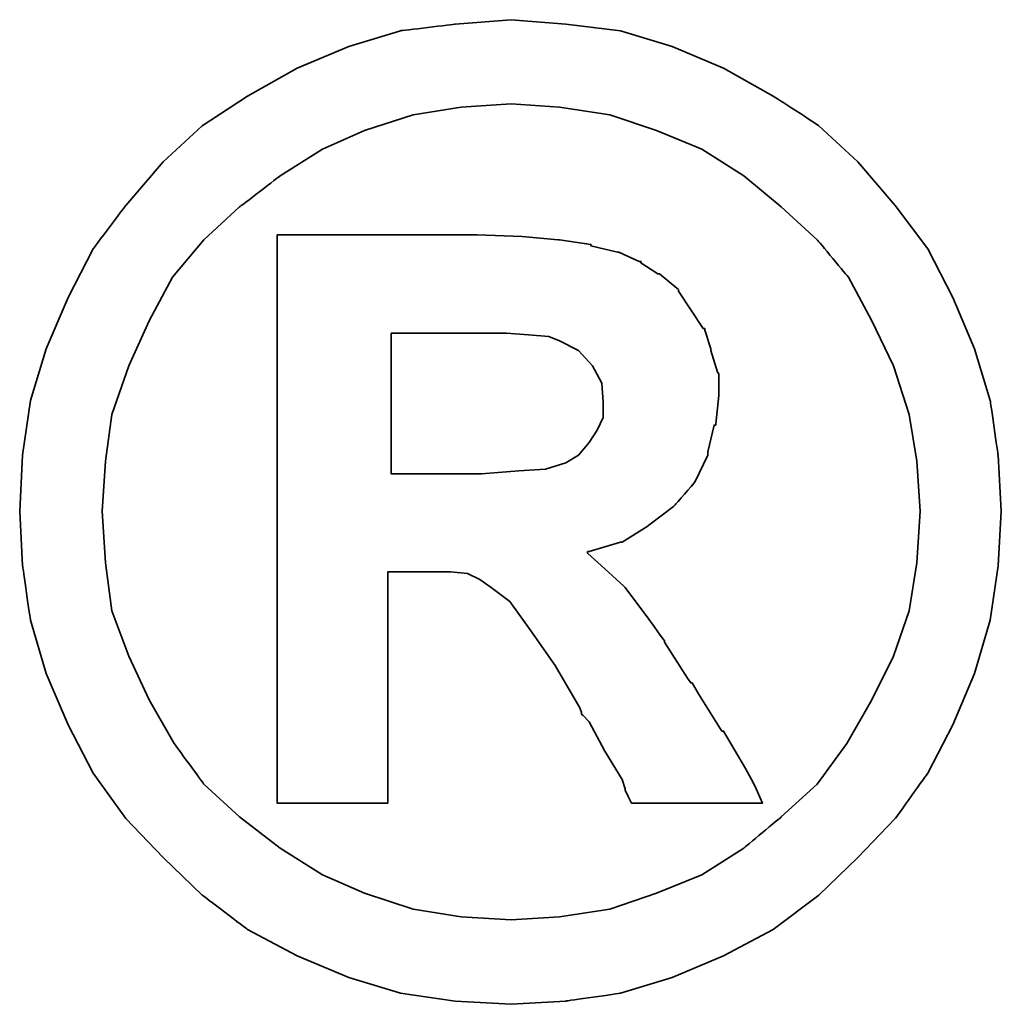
# Model space of a CAD drawing. Header units: millimetres. Extents: x 17 to 627, y 174 to 426.
# Tile 43 of 47: x 483.84 to 485.4, y 229.37 to 230.94. Entities that reach past the tile are written whole.
import ezdxf

# ---------------------------------------------------------------- set-up
doc = ezdxf.new("R2010")
doc.units = ezdxf.units.MM
doc.header["$LTSCALE"] = 10
doc.layers.add('DIM', color=4, linetype='Continuous')
doc.layers.add('layer 1', color=7, linetype='Continuous')

# ---------------------------------------------------------------- blocks, each defined once
blk = doc.blocks.new('TBI MOTION logo(完整正式版)')
at = {"layer": 'layer 1', "color": 22, "lineweight": 35}
for points, knots in [([(81.20634, 4.98624), (81.20634, 4.98624), (81.18649, 5.32862), (81.18649, 5.32862), (81.18649, 5.32862), (81.18649, 5.32862), (81.13886, 5.66206), (81.13886, 5.66206), (81.13886, 5.66206), (81.13886, 5.66206), (81.04359, 5.97764), (81.04359, 5.97764), (81.04359, 5.97764), (81.04359, 5.97764), (80.91061, 6.29124), (80.91061, 6.29124), (80.91061, 6.29124), (80.91061, 6.29124), (80.75778, 6.58697), (80.75778, 6.58697), (80.75778, 6.58697), (80.75778, 6.58697), (80.5593, 6.85294), (80.5593, 6.85294), (80.5593, 6.85294), (80.5593, 6.85294), (80.33105, 7.1189), (80.33105, 7.1189), (80.33105, 7.1189), (80.33105, 7.1189), (80.09287, 7.33921), (80.09287, 7.33921), (80.09287, 7.33921), (80.09287, 7.33921), (79.815, 7.51982), (79.815, 7.51982), (79.815, 7.51982), (79.815, 7.51982), (79.51133, 7.69051), (79.51133, 7.69051), (79.51133, 7.69051), (79.51133, 7.69051), (79.19773, 7.8235), (79.19773, 7.8235), (79.19773, 7.8235), (79.19773, 7.8235), (78.88215, 7.91877), (78.88215, 7.91877), (78.88215, 7.91877), (78.88215, 7.91877), (78.54871, 7.95846), (78.54871, 7.95846), (78.54871, 7.95846), (78.54871, 7.95846), (78.21526, 7.98625), (78.21526, 7.98625), (78.21526, 7.98625), (78.21526, 7.98625), (77.87388, 7.95846), (77.87388, 7.95846), (77.87388, 7.95846), (77.87388, 7.95846), (77.54044, 7.91877), (77.54044, 7.91877), (77.54044, 7.91877), (77.54044, 7.91877), (77.22485, 7.8235), (77.22485, 7.8235), (77.22485, 7.8235), (77.22485, 7.8235), (76.91027, 7.69051), (76.91027, 7.69051), (76.91027, 7.69051), (76.91027, 7.69051), (76.6056, 7.51982), (76.6056, 7.51982), (76.6056, 7.51982), (76.6056, 7.51982), (76.32972, 7.33921), (76.32972, 7.33921), (76.32972, 7.33921), (76.32972, 7.33921), (76.09154, 7.1189), (76.09154, 7.1189), (76.09154, 7.1189), (76.09154, 7.1189), (75.86329, 6.85294), (75.86329, 6.85294), (75.86329, 6.85294), (75.86329, 6.85294), (75.66382, 6.58697), (75.66382, 6.58697), (75.66382, 6.58697), (75.66382, 6.58697), (75.51099, 6.29124), (75.51099, 6.29124), (75.51099, 6.29124), (75.51099, 6.29124), (75.37702, 5.97764), (75.37702, 5.97764), (75.37702, 5.97764), (75.37702, 5.97764), (75.28175, 5.66206), (75.28175, 5.66206), (75.28175, 5.66206), (75.28175, 5.66206), (75.23411, 5.32862), (75.23411, 5.32862), (75.23411, 5.32862), (75.23411, 5.32862), (75.21625, 4.98624), (75.21625, 4.98624), (75.21625, 4.98624), (75.21625, 4.98624), (75.23411, 4.6528), (75.23411, 4.6528), (75.23411, 4.6528), (75.23411, 4.6528), (75.28175, 4.32035), (75.28175, 4.32035), (75.28175, 4.32035), (75.28175, 4.32035), (75.37702, 3.99583), (75.37702, 3.99583), (75.37702, 3.99583), (75.37702, 3.99583), (75.51099, 3.68224), (75.51099, 3.68224), (75.51099, 3.68224), (75.51099, 3.68224), (75.66382, 3.38749), (75.66382, 3.38749), (75.66382, 3.38749), (75.66382, 3.38749), (75.86329, 3.10963), (75.86329, 3.10963), (75.86329, 3.10963), (75.86329, 3.10963), (76.09154, 2.87145), (76.09154, 2.87145), (76.09154, 2.87145), (76.09154, 2.87145), (76.32972, 2.6432), (76.32972, 2.6432), (76.32972, 2.6432), (76.32972, 2.6432), (76.6056, 2.43381), (76.6056, 2.43381), (76.6056, 2.43381), (76.6056, 2.43381), (76.91027, 2.27205), (76.91027, 2.27205), (76.91027, 2.27205), (76.91027, 2.27205), (77.22485, 2.13906), (77.22485, 2.13906), (77.22485, 2.13906), (77.22485, 2.13906), (77.54044, 2.0438), (77.54044, 2.0438), (77.54044, 2.0438), (77.54044, 2.0438), (77.87388, 1.99616), (77.87388, 1.99616), (77.87388, 1.99616), (77.87388, 1.99616), (78.21526, 1.97631), (78.21526, 1.97631), (78.21526, 1.97631), (78.21526, 1.97631), (78.54871, 1.99616), (78.54871, 1.99616), (78.54871, 1.99616), (78.54871, 1.99616), (78.88215, 2.0438), (78.88215, 2.0438), (78.88215, 2.0438), (78.88215, 2.0438), (79.19773, 2.13906), (79.19773, 2.13906), (79.19773, 2.13906), (79.19773, 2.13906), (79.51133, 2.27205), (79.51133, 2.27205), (79.51133, 2.27205), (79.51133, 2.27205), (79.815, 2.43381), (79.815, 2.43381), (79.815, 2.43381), (79.815, 2.43381), (80.09287, 2.6432), (80.09287, 2.6432), (80.09287, 2.6432), (80.09287, 2.6432), (80.33105, 2.87145), (80.33105, 2.87145), (80.33105, 2.87145), (80.33105, 2.87145), (80.5593, 3.10963), (80.5593, 3.10963), (80.5593, 3.10963), (80.5593, 3.10963), (80.75778, 3.38749), (80.75778, 3.38749), (80.75778, 3.38749), (80.75778, 3.38749), (80.91061, 3.68224), (80.91061, 3.68224), (80.91061, 3.68224), (80.91061, 3.68224), (81.04359, 3.99583), (81.04359, 3.99583), (81.04359, 3.99583), (81.04359, 3.99583), (81.13886, 4.32035), (81.13886, 4.32035), (81.13886, 4.32035), (81.13886, 4.32035), (81.18649, 4.6528), (81.18649, 4.6528), (81.18649, 4.6528), (81.18649, 4.6528), (81.20634, 4.98624), (81.20634, 4.98624)], [0, 0, 0, 0, 0.0178571, 0.0178571, 0.0178571, 0.0178572, 0.0357143, 0.0357143, 0.0357143, 0.0357143, 0.0535714, 0.0535714, 0.0535714, 0.0535714, 0.0714286, 0.0714286, 0.0714286, 0.0714286, 0.0892857, 0.0892857, 0.0892857, 0.0892857, 0.1071429, 0.1071429, 0.1071429, 0.1071429, 0.125, 0.125, 0.125, 0.125, 0.1428571, 0.1428571, 0.1428571, 0.1428572, 0.1607143, 0.1607143, 0.1607143, 0.1607143, 0.1785714, 0.1785714, 0.1785714, 0.1785714, 0.1964286, 0.1964286, 0.1964286, 0.1964286, 0.2142857, 0.2142857, 0.2142857, 0.2142857, 0.2321429, 0.2321429, 0.2321429, 0.2321429, 0.25, 0.25, 0.25, 0.25, 0.2678571, 0.2678571, 0.2678571, 0.2678572, 0.2857143, 0.2857143, 0.2857143, 0.2857143, 0.3035714, 0.3035714, 0.3035714, 0.3035714, 0.3214286, 0.3214286, 0.3214286, 0.3214286, 0.3392857, 0.3392857, 0.3392857, 0.3392857, 0.3571429, 0.3571429, 0.3571429, 0.3571429, 0.375, 0.375, 0.375, 0.375, 0.3928571, 0.3928571, 0.3928571, 0.3928572, 0.4107143, 0.4107143, 0.4107143, 0.4107143, 0.4285714, 0.4285714, 0.4285714, 0.4285714, 0.4464286, 0.4464286, 0.4464286, 0.4464286, 0.4642857, 0.4642857, 0.4642857, 0.4642857, 0.4821429, 0.4821429, 0.4821429, 0.4821429, 0.5, 0.5, 0.5, 0.5, 0.5178571, 0.5178571, 0.5178571, 0.5178572, 0.5357143, 0.5357143, 0.5357143, 0.5357143, 0.5535714, 0.5535714, 0.5535714, 0.5535714, 0.5714286, 0.5714286, 0.5714286, 0.5714286, 0.5892857, 0.5892857, 0.5892857, 0.5892857, 0.6071429, 0.6071429, 0.6071429, 0.6071429, 0.625, 0.625, 0.625, 0.625, 0.6428571, 0.6428571, 0.6428571, 0.6428572, 0.6607143, 0.6607143, 0.6607143, 0.6607143, 0.6785714, 0.6785714, 0.6785714, 0.6785714, 0.6964286, 0.6964286, 0.6964286, 0.6964286, 0.7142857, 0.7142857, 0.7142857, 0.7142857, 0.7321429, 0.7321429, 0.7321429, 0.7321429, 0.75, 0.75, 0.75, 0.75, 0.7678571, 0.7678571, 0.7678571, 0.7678572, 0.7857143, 0.7857143, 0.7857143, 0.7857143, 0.8035714, 0.8035714, 0.8035714, 0.8035714, 0.8214286, 0.8214286, 0.8214286, 0.8214286, 0.8392857, 0.8392857, 0.8392857, 0.8392857, 0.8571429, 0.8571429, 0.8571429, 0.8571429, 0.875, 0.875, 0.875, 0.875, 0.8928571, 0.8928571, 0.8928571, 0.8928572, 0.9107143, 0.9107143, 0.9107143, 0.9107143, 0.9285714, 0.9285714, 0.9285714, 0.9285714, 0.9464286, 0.9464286, 0.9464286, 0.9464286, 0.9642857, 0.9642857, 0.9642857, 0.9642857, 0.9821429, 0.9821429, 0.9821429, 0.9821429, 1, 1, 1, 1]), ([(80.71014, 4.98624), (80.71014, 4.98624), (80.69129, 5.29091), (80.69129, 5.29091), (80.69129, 5.29091), (80.69129, 5.29091), (80.64464, 5.57672), (80.64464, 5.57672), (80.64464, 5.57672), (80.64464, 5.57672), (80.54937, 5.87245), (80.54937, 5.87245), (80.54937, 5.87245), (80.54937, 5.87245), (80.41639, 6.14833), (80.41639, 6.14833), (80.41639, 6.14833), (80.41639, 6.14833), (80.27349, 6.41429), (80.27349, 6.41429), (80.27349, 6.41429), (80.27349, 6.41429), (80.08295, 6.64255), (80.08295, 6.64255), (80.08295, 6.64255), (80.08295, 6.64255), (79.86264, 6.84301), (79.86264, 6.84301), (79.86264, 6.84301), (79.86264, 6.84301), (79.63439, 7.03355), (79.63439, 7.03355), (79.63439, 7.03355), (79.63439, 7.03355), (79.37835, 7.1963), (79.37835, 7.1963), (79.37835, 7.1963), (79.37835, 7.1963), (79.10246, 7.30944), (79.10246, 7.30944), (79.10246, 7.30944), (79.10246, 7.30944), (78.81665, 7.40471), (78.81665, 7.40471), (78.81665, 7.40471), (78.81665, 7.40471), (78.511, 7.45234), (78.511, 7.45234), (78.511, 7.45234), (78.511, 7.45234), (78.21526, 7.47219), (78.21526, 7.47219), (78.21526, 7.47219), (78.21526, 7.47219), (77.9106, 7.45234), (77.9106, 7.45234), (77.9106, 7.45234), (77.9106, 7.45234), (77.61685, 7.40471), (77.61685, 7.40471), (77.61685, 7.40471), (77.61685, 7.40471), (77.32012, 7.30944), (77.32012, 7.30944), (77.32012, 7.30944), (77.32012, 7.30944), (77.06309, 7.1963), (77.06309, 7.1963), (77.06309, 7.1963), (77.06309, 7.1963), (76.80606, 7.03355), (76.80606, 7.03355), (76.80606, 7.03355), (76.80606, 7.03355), (76.55797, 6.84301), (76.55797, 6.84301), (76.55797, 6.84301), (76.55797, 6.84301), (76.34063, 6.64255), (76.34063, 6.64255), (76.34063, 6.64255), (76.34063, 6.64255), (76.1491, 6.41429), (76.1491, 6.41429), (76.1491, 6.41429), (76.1491, 6.41429), (76.0062, 6.14833), (76.0062, 6.14833), (76.0062, 6.14833), (76.0062, 6.14833), (75.88314, 5.87245), (75.88314, 5.87245), (75.88314, 5.87245), (75.88314, 5.87245), (75.77794, 5.57672), (75.77794, 5.57672), (75.77794, 5.57672), (75.77794, 5.57672), (75.73924, 5.29091), (75.73924, 5.29091), (75.73924, 5.29091), (75.73924, 5.29091), (75.72039, 4.98624), (75.72039, 4.98624), (75.72039, 4.98624), (75.72039, 4.98624), (75.73924, 4.67165), (75.73924, 4.67165), (75.73924, 4.67165), (75.73924, 4.67165), (75.77794, 4.37791), (75.77794, 4.37791), (75.77794, 4.37791), (75.77794, 4.37791), (75.88314, 4.10102), (75.88314, 4.10102), (75.88314, 4.10102), (75.88314, 4.10102), (76.0062, 3.83407), (76.0062, 3.83407), (76.0062, 3.83407), (76.0062, 3.83407), (76.15902, 3.56811), (76.15902, 3.56811), (76.15902, 3.56811), (76.15902, 3.56811), (76.34063, 3.32001), (76.34063, 3.32001), (76.34063, 3.32001), (76.34063, 3.32001), (76.55797, 3.11955), (76.55797, 3.11955), (76.55797, 3.11955), (76.55797, 3.11955), (76.80606, 2.92901), (76.80606, 2.92901), (76.80606, 2.92901), (76.80606, 2.92901), (77.06309, 2.76725), (77.06309, 2.76725), (77.06309, 2.76725), (77.06309, 2.76725), (77.32012, 2.65412), (77.32012, 2.65412), (77.32012, 2.65412), (77.32012, 2.65412), (77.61685, 2.55786), (77.61685, 2.55786), (77.61685, 2.55786), (77.61685, 2.55786), (77.9106, 2.51022), (77.9106, 2.51022), (77.9106, 2.51022), (77.9106, 2.51022), (78.21526, 2.49137), (78.21526, 2.49137), (78.21526, 2.49137), (78.21526, 2.49137), (78.511, 2.51022), (78.511, 2.51022), (78.511, 2.51022), (78.511, 2.51022), (78.81665, 2.55786), (78.81665, 2.55786), (78.81665, 2.55786), (78.81665, 2.55786), (79.10246, 2.65412), (79.10246, 2.65412), (79.10246, 2.65412), (79.10246, 2.65412), (79.37835, 2.76725), (79.37835, 2.76725), (79.37835, 2.76725), (79.37835, 2.76725), (79.63439, 2.92901), (79.63439, 2.92901), (79.63439, 2.92901), (79.63439, 2.92901), (79.86264, 3.11955), (79.86264, 3.11955), (79.86264, 3.11955), (79.86264, 3.11955), (80.08295, 3.32001), (80.08295, 3.32001), (80.08295, 3.32001), (80.08295, 3.32001), (80.26356, 3.56811), (80.26356, 3.56811), (80.26356, 3.56811), (80.26356, 3.56811), (80.41639, 3.83407), (80.41639, 3.83407), (80.41639, 3.83407), (80.41639, 3.83407), (80.54937, 4.10102), (80.54937, 4.10102), (80.54937, 4.10102), (80.54937, 4.10102), (80.64464, 4.37791), (80.64464, 4.37791), (80.64464, 4.37791), (80.64464, 4.37791), (80.69129, 4.67165), (80.69129, 4.67165), (80.69129, 4.67165), (80.69129, 4.67165), (80.71014, 4.98624), (80.71014, 4.98624)], [0, 0, 0, 0, 0.0192308, 0.0192308, 0.0192308, 0.0192308, 0.0384615, 0.0384615, 0.0384615, 0.0384615, 0.0576923, 0.0576923, 0.0576923, 0.0576923, 0.0769231, 0.0769231, 0.0769231, 0.0769231, 0.0961538, 0.0961538, 0.0961538, 0.0961539, 0.1153846, 0.1153846, 0.1153846, 0.1153846, 0.1346154, 0.1346154, 0.1346154, 0.1346154, 0.1538462, 0.1538462, 0.1538462, 0.1538462, 0.1730769, 0.1730769, 0.1730769, 0.1730769, 0.1923077, 0.1923077, 0.1923077, 0.1923077, 0.2115385, 0.2115385, 0.2115385, 0.2115385, 0.2307692, 0.2307692, 0.2307692, 0.2307692, 0.25, 0.25, 0.25, 0.25, 0.2692308, 0.2692308, 0.2692308, 0.2692308, 0.2884615, 0.2884615, 0.2884615, 0.2884615, 0.3076923, 0.3076923, 0.3076923, 0.3076923, 0.3269231, 0.3269231, 0.3269231, 0.3269231, 0.3461538, 0.3461538, 0.3461538, 0.3461539, 0.3653846, 0.3653846, 0.3653846, 0.3653846, 0.3846154, 0.3846154, 0.3846154, 0.3846154, 0.4038462, 0.4038462, 0.4038462, 0.4038462, 0.4230769, 0.4230769, 0.4230769, 0.4230769, 0.4423077, 0.4423077, 0.4423077, 0.4423077, 0.4615385, 0.4615385, 0.4615385, 0.4615385, 0.4807692, 0.4807692, 0.4807692, 0.4807692, 0.5, 0.5, 0.5, 0.5, 0.5192308, 0.5192308, 0.5192308, 0.5192308, 0.5384615, 0.5384615, 0.5384615, 0.5384615, 0.5576923, 0.5576923, 0.5576923, 0.5576923, 0.5769231, 0.5769231, 0.5769231, 0.5769231, 0.5961538, 0.5961538, 0.5961538, 0.5961539, 0.6153846, 0.6153846, 0.6153846, 0.6153846, 0.6346154, 0.6346154, 0.6346154, 0.6346154, 0.6538462, 0.6538462, 0.6538462, 0.6538462, 0.6730769, 0.6730769, 0.6730769, 0.6730769, 0.6923077, 0.6923077, 0.6923077, 0.6923077, 0.7115385, 0.7115385, 0.7115385, 0.7115385, 0.7307692, 0.7307692, 0.7307692, 0.7307692, 0.75, 0.75, 0.75, 0.75, 0.7692308, 0.7692308, 0.7692308, 0.7692308, 0.7884615, 0.7884615, 0.7884615, 0.7884615, 0.8076923, 0.8076923, 0.8076923, 0.8076923, 0.8269231, 0.8269231, 0.8269231, 0.8269231, 0.8461538, 0.8461538, 0.8461538, 0.8461539, 0.8653846, 0.8653846, 0.8653846, 0.8653846, 0.8846154, 0.8846154, 0.8846154, 0.8846154, 0.9038462, 0.9038462, 0.9038462, 0.9038462, 0.9230769, 0.9230769, 0.9230769, 0.9230769, 0.9423077, 0.9423077, 0.9423077, 0.9423077, 0.9615385, 0.9615385, 0.9615385, 0.9615385, 0.9807692, 0.9807692, 0.9807692, 0.9807692, 1, 1, 1, 1]), ([(76.78721, 3.2823), (76.78721, 3.2823), (76.78721, 3.32001), (76.78721, 3.32001), (76.78721, 3.32001), (76.78721, 3.32001), (76.78721, 3.42422), (76.78721, 3.42422), (76.78721, 3.42422), (76.78721, 3.42422), (76.78721, 3.59689), (76.78721, 3.59689), (76.78721, 3.59689), (76.78721, 3.59689), (76.78721, 3.80529), (76.78721, 3.80529), (76.78721, 3.80529), (76.78721, 3.80529), (76.78721, 4.0524), (76.78721, 4.0524), (76.78721, 4.0524), (76.78721, 4.0524), (76.78721, 4.32035), (76.78721, 4.32035), (76.78721, 4.32035), (76.78721, 4.32035), (76.78721, 4.92868), (76.78721, 4.92868), (76.78721, 4.92868), (76.78721, 4.92868), (76.78721, 5.53801), (76.78721, 5.53801), (76.78721, 5.53801), (76.78721, 5.53801), (76.78721, 5.82482), (76.78721, 5.82482), (76.78721, 5.82482), (76.78721, 5.82482), (76.78721, 6.07291), (76.78721, 6.07291), (76.78721, 6.07291), (76.78721, 6.07291), (76.78721, 6.30017), (76.78721, 6.30017), (76.78721, 6.30017), (76.78721, 6.30017), (76.78721, 6.45399), (76.78721, 6.45399), (76.78721, 6.45399), (76.78721, 6.45399), (76.78721, 6.5572), (76.78721, 6.5572), (76.78721, 6.5572), (76.78721, 6.5572), (76.78721, 6.59689), (76.78721, 6.59689), (76.78721, 6.59689), (76.78721, 6.59689), (76.78721, 6.67232), (76.78721, 6.67232), (76.78721, 6.67232), (76.78721, 6.67232), (76.8537, 6.67232), (76.8537, 6.67232), (76.8537, 6.67232), (76.8537, 6.67232), (76.87355, 6.67232), (76.87355, 6.67232), (76.87355, 6.67232), (76.87355, 6.67232), (76.91027, 6.67232), (76.91027, 6.67232), (76.91027, 6.67232), (76.91027, 6.67232), (77.04424, 6.67232), (77.04424, 6.67232), (77.04424, 6.67232), (77.04424, 6.67232), (77.22485, 6.67232), (77.22485, 6.67232), (77.22485, 6.67232), (77.22485, 6.67232), (77.43524, 6.67232), (77.43524, 6.67232), (77.43524, 6.67232), (77.43524, 6.67232), (77.65357, 6.67232), (77.65357, 6.67232), (77.65357, 6.67232), (77.65357, 6.67232), (77.82625, 6.67232), (77.82625, 6.67232), (77.82625, 6.67232), (77.82625, 6.67232), (77.94037, 6.67232), (77.94037, 6.67232), (77.94037, 6.67232), (77.94037, 6.67232), (77.97709, 6.67232), (77.97709, 6.67232), (77.97709, 6.67232), (77.97709, 6.67232), (77.99694, 6.67232), (77.99694, 6.67232), (77.99694, 6.67232), (77.99694, 6.67232), (78.00686, 6.67232), (78.00686, 6.67232), (78.00686, 6.67232), (78.00686, 6.67232), (78.28275, 6.6624), (78.28275, 6.6624), (78.28275, 6.6624), (78.28275, 6.6624), (78.50107, 6.64255), (78.50107, 6.64255), (78.50107, 6.64255), (78.50107, 6.64255), (78.511, 6.64255), (78.511, 6.64255), (78.511, 6.64255), (78.511, 6.64255), (78.70154, 6.61476), (78.70154, 6.61476), (78.70154, 6.61476), (78.70154, 6.61476), (78.70154, 6.60483), (78.70154, 6.60483), (78.70154, 6.60483), (78.70154, 6.60483), (78.86429, 6.56713), (78.86429, 6.56713), (78.86429, 6.56713), (78.86429, 6.56713), (78.87223, 6.56713), (78.87223, 6.56713), (78.87223, 6.56713), (78.87223, 6.56713), (78.99727, 6.51056), (78.99727, 6.51056), (78.99727, 6.51056), (78.99727, 6.51056), (79.00719, 6.51056), (79.00719, 6.51056), (79.00719, 6.51056), (79.00719, 6.51056), (79.00719, 6.50162), (79.00719, 6.50162), (79.00719, 6.50162), (79.00719, 6.50162), (79.1104, 6.43415), (79.1104, 6.43415), (79.1104, 6.43415), (79.1104, 6.43415), (79.12132, 6.43415), (79.12132, 6.43415), (79.12132, 6.43415), (79.12132, 6.43415), (79.22552, 6.34781), (79.22552, 6.34781), (79.22552, 6.34781), (79.22552, 6.34781), (79.23544, 6.33888), (79.23544, 6.33888), (79.23544, 6.33888), (79.23544, 6.33888), (79.23544, 6.32895), (79.23544, 6.32895), (79.23544, 6.32895), (79.23544, 6.32895), (79.31087, 6.21483), (79.31087, 6.21483), (79.31087, 6.21483), (79.31087, 6.21483), (79.38629, 6.1007), (79.38629, 6.1007), (79.38629, 6.1007), (79.38629, 6.1007), (79.3972, 6.1007), (79.3972, 6.1007), (79.3972, 6.1007), (79.3972, 6.1007), (79.3972, 6.09078), (79.3972, 6.09078), (79.3972, 6.09078), (79.3972, 6.09078), (79.43392, 5.97764), (79.43392, 5.97764), (79.43392, 5.97764), (79.43392, 5.97764), (79.43392, 5.96772), (79.43392, 5.96772), (79.43392, 5.96772), (79.43392, 5.96772), (79.47362, 5.83474), (79.47362, 5.83474), (79.47362, 5.83474), (79.47362, 5.83474), (79.48156, 5.82482), (79.48156, 5.82482), (79.48156, 5.82482), (79.48156, 5.82482), (79.48156, 5.69977), (79.48156, 5.69977), (79.48156, 5.69977), (79.48156, 5.69977), (79.48156, 5.69183), (79.48156, 5.69183), (79.48156, 5.69183), (79.48156, 5.69183), (79.4637, 5.51915), (79.4637, 5.51915), (79.4637, 5.51915), (79.4637, 5.51915), (79.4637, 5.51122), (79.4637, 5.51122), (79.4637, 5.51122), (79.4637, 5.51122), (79.45377, 5.51122), (79.45377, 5.51122), (79.45377, 5.51122), (79.45377, 5.51122), (79.41507, 5.34847), (79.41507, 5.34847), (79.41507, 5.34847), (79.41507, 5.34847), (79.41507, 5.33854), (79.41507, 5.33854), (79.41507, 5.33854), (79.41507, 5.33854), (79.41507, 5.32862), (79.41507, 5.32862), (79.41507, 5.32862), (79.41507, 5.32862), (79.33865, 5.16785), (79.33865, 5.16785), (79.33865, 5.16785), (79.33865, 5.16785), (79.33071, 5.15693), (79.33071, 5.15693), (79.33071, 5.15693), (79.33071, 5.15693), (79.2156, 5.02495), (79.2156, 5.02495), (79.2156, 5.02495), (79.2156, 5.02495), (79.20567, 5.01502), (79.20567, 5.01502), (79.20567, 5.01502), (79.20567, 5.01502), (79.05483, 4.89991), (79.05483, 4.89991), (79.05483, 4.89991), (79.05483, 4.89991), (79.04491, 4.89197), (79.04491, 4.89197), (79.04491, 4.89197), (79.04491, 4.89197), (78.89208, 4.7967), (78.89208, 4.7967), (78.89208, 4.7967), (78.89208, 4.7967), (78.88215, 4.7967), (78.88215, 4.7967), (78.88215, 4.7967), (78.88215, 4.7967), (78.69161, 4.73913), (78.69161, 4.73913), (78.69161, 4.73913), (78.69161, 4.73913), (78.68169, 4.73913), (78.68169, 4.73913), (78.68169, 4.73913), (78.68169, 4.73913), (78.68169, 4.72921), (78.68169, 4.72921), (78.68169, 4.72921), (78.68169, 4.72921), (78.78688, 4.63394), (78.78688, 4.63394), (78.78688, 4.63394), (78.78688, 4.63394), (78.902, 4.52875), (78.902, 4.52875), (78.902, 4.52875), (78.902, 4.52875), (78.91093, 4.52081), (78.91093, 4.52081), (78.91093, 4.52081), (78.91093, 4.52081), (79.02506, 4.36798), (79.02506, 4.36798), (79.02506, 4.36798), (79.02506, 4.36798), (79.1501, 4.1953), (79.1501, 4.1953), (79.1501, 4.1953), (79.1501, 4.1953), (79.1501, 4.18736), (79.1501, 4.18736), (79.1501, 4.18736), (79.1501, 4.18736), (79.29201, 3.96705), (79.29201, 3.96705), (79.29201, 3.96705), (79.29201, 3.96705), (79.31087, 3.93828), (79.31087, 3.93828), (79.31087, 3.93828), (79.31087, 3.93828), (79.32079, 3.93828), (79.32079, 3.93828), (79.32079, 3.93828), (79.32079, 3.93828), (79.3585, 3.87178), (79.3585, 3.87178), (79.3585, 3.87178), (79.3585, 3.87178), (79.50141, 3.64353), (79.50141, 3.64353), (79.50141, 3.64353), (79.50141, 3.64353), (79.51133, 3.64353), (79.51133, 3.64353), (79.51133, 3.64353), (79.51133, 3.64353), (79.64431, 3.41528), (79.64431, 3.41528), (79.64431, 3.41528), (79.64431, 3.41528), (79.68202, 3.3478), (79.68202, 3.3478), (79.68202, 3.3478), (79.68202, 3.3478), (79.70187, 3.31009), (79.70187, 3.31009), (79.70187, 3.31009), (79.70187, 3.31009), (79.7495, 3.2049), (79.7495, 3.2049), (79.7495, 3.2049), (79.7495, 3.2049), (79.64431, 3.2049), (79.64431, 3.2049), (79.64431, 3.2049), (79.64431, 3.2049), (79.62546, 3.2049), (79.62546, 3.2049), (79.62546, 3.2049), (79.62546, 3.2049), (79.53912, 3.2049), (79.53912, 3.2049), (79.53912, 3.2049), (79.53912, 3.2049), (79.31087, 3.2049), (79.31087, 3.2049), (79.31087, 3.2049), (79.31087, 3.2049), (79.08262, 3.2049), (79.08262, 3.2049), (79.08262, 3.2049), (79.08262, 3.2049), (79.00719, 3.2049), (79.00719, 3.2049), (79.00719, 3.2049), (79.00719, 3.2049), (78.98735, 3.2049), (78.98735, 3.2049), (78.98735, 3.2049), (78.98735, 3.2049), (78.94964, 3.2049), (78.94964, 3.2049), (78.94964, 3.2049), (78.94964, 3.2049), (78.92979, 3.24459), (78.92979, 3.24459), (78.92979, 3.24459), (78.92979, 3.24459), (78.91093, 3.2823), (78.91093, 3.2823), (78.91093, 3.2823), (78.91093, 3.2823), (78.91093, 3.29223), (78.91093, 3.29223), (78.91093, 3.29223), (78.91093, 3.29223), (78.89208, 3.3478), (78.89208, 3.3478), (78.89208, 3.3478), (78.89208, 3.3478), (78.78688, 3.52048), (78.78688, 3.52048), (78.78688, 3.52048), (78.78688, 3.52048), (78.69161, 3.7001), (78.69161, 3.7001), (78.69161, 3.7001), (78.69161, 3.7001), (78.6539, 3.7388), (78.6539, 3.7388), (78.6539, 3.7388), (78.6539, 3.7388), (78.64398, 3.74873), (78.64398, 3.74873), (78.64398, 3.74873), (78.64398, 3.74873), (78.64398, 3.75766), (78.64398, 3.75766), (78.64398, 3.75766), (78.64398, 3.75766), (78.63405, 3.78644), (78.63405, 3.78644), (78.63405, 3.78644), (78.63405, 3.78644), (78.48321, 4.04347), (78.48321, 4.04347), (78.48321, 4.04347), (78.48321, 4.04347), (78.33038, 4.2618), (78.33038, 4.2618), (78.33038, 4.2618), (78.33038, 4.2618), (78.20732, 4.43447), (78.20732, 4.43447), (78.20732, 4.43447), (78.20732, 4.43447), (78.09221, 4.52081), (78.09221, 4.52081), (78.09221, 4.52081), (78.09221, 4.52081), (78.02472, 4.56845), (78.02472, 4.56845), (78.02472, 4.56845), (78.02472, 4.56845), (77.9493, 4.60616), (77.9493, 4.60616), (77.9493, 4.60616), (77.9493, 4.60616), (77.8451, 4.61608), (77.8451, 4.61608), (77.8451, 4.61608), (77.8451, 4.61608), (77.71113, 4.61608), (77.71113, 4.61608), (77.71113, 4.61608), (77.71113, 4.61608), (77.69128, 4.61608), (77.69128, 4.61608), (77.69128, 4.61608), (77.69128, 4.61608), (77.67342, 4.61608), (77.67342, 4.61608), (77.67342, 4.61608), (77.67342, 4.61608), (77.5583, 4.61608), (77.5583, 4.61608), (77.5583, 4.61608), (77.5583, 4.61608), (77.46303, 4.61608), (77.46303, 4.61608), (77.46303, 4.61608), (77.46303, 4.61608), (77.46303, 4.54761), (77.46303, 4.54761), (77.46303, 4.54761), (77.46303, 4.54761), (77.46303, 4.47318), (77.46303, 4.47318), (77.46303, 4.47318), (77.46303, 4.47318), (77.46303, 4.24294), (77.46303, 4.24294), (77.46303, 4.24294), (77.46303, 4.24294), (77.46303, 3.99583), (77.46303, 3.99583), (77.46303, 3.99583), (77.46303, 3.99583), (77.46303, 3.72888), (77.46303, 3.72888), (77.46303, 3.72888), (77.46303, 3.72888), (77.46303, 3.51055), (77.46303, 3.51055), (77.46303, 3.51055), (77.46303, 3.51055), (77.46303, 3.42422), (77.46303, 3.42422), (77.46303, 3.42422), (77.46303, 3.42422), (77.46303, 3.35773), (77.46303, 3.35773), (77.46303, 3.35773), (77.46303, 3.35773), (77.46303, 3.30017), (77.46303, 3.30017), (77.46303, 3.30017), (77.46303, 3.30017), (77.46303, 3.2823), (77.46303, 3.2823), (77.46303, 3.2823), (77.46303, 3.2823), (77.46303, 3.2049), (77.46303, 3.2049), (77.46303, 3.2049), (77.46303, 3.2049), (77.39753, 3.2049), (77.39753, 3.2049), (77.39753, 3.2049), (77.39753, 3.2049), (77.37768, 3.2049), (77.37768, 3.2049), (77.37768, 3.2049), (77.37768, 3.2049), (77.32012, 3.2049), (77.32012, 3.2049), (77.32012, 3.2049), (77.32012, 3.2049), (77.12165, 3.2049), (77.12165, 3.2049), (77.12165, 3.2049), (77.12165, 3.2049), (76.94897, 3.2049), (76.94897, 3.2049), (76.94897, 3.2049), (76.94897, 3.2049), (76.8924, 3.2049), (76.8924, 3.2049), (76.8924, 3.2049), (76.8924, 3.2049), (76.8537, 3.2049), (76.8537, 3.2049), (76.8537, 3.2049), (76.8537, 3.2049), (76.78721, 3.2049), (76.78721, 3.2049), (76.78721, 3.2049), (76.78721, 3.2049), (76.78721, 3.2823), (76.78721, 3.2823)], [0, 0, 0, 0, 0.0074074, 0.0074074, 0.0074074, 0.0074074, 0.0148148, 0.0148148, 0.0148148, 0.0148148, 0.0222222, 0.0222222, 0.0222222, 0.0222222, 0.0296296, 0.0296296, 0.0296296, 0.0296296, 0.037037, 0.037037, 0.037037, 0.037037, 0.0444444, 0.0444444, 0.0444444, 0.0444445, 0.0518519, 0.0518519, 0.0518519, 0.0518519, 0.0592593, 0.0592593, 0.0592593, 0.0592593, 0.0666667, 0.0666667, 0.0666667, 0.0666667, 0.0740741, 0.0740741, 0.0740741, 0.0740741, 0.0814815, 0.0814815, 0.0814815, 0.0814815, 0.0888889, 0.0888889, 0.0888889, 0.0888889, 0.0962963, 0.0962963, 0.0962963, 0.0962963, 0.1037037, 0.1037037, 0.1037037, 0.1037037, 0.1111111, 0.1111111, 0.1111111, 0.1111111, 0.1185185, 0.1185185, 0.1185185, 0.1185185, 0.1259259, 0.1259259, 0.1259259, 0.1259259, 0.1333333, 0.1333333, 0.1333333, 0.1333333, 0.1407407, 0.1407407, 0.1407407, 0.1407408, 0.1481481, 0.1481481, 0.1481481, 0.1481482, 0.1555556, 0.1555556, 0.1555556, 0.1555556, 0.162963, 0.162963, 0.162963, 0.162963, 0.1703704, 0.1703704, 0.1703704, 0.1703704, 0.1777778, 0.1777778, 0.1777778, 0.1777778, 0.1851852, 0.1851852, 0.1851852, 0.1851852, 0.1925926, 0.1925926, 0.1925926, 0.1925926, 0.2, 0.2, 0.2, 0.2, 0.2074074, 0.2074074, 0.2074074, 0.2074074, 0.2148148, 0.2148148, 0.2148148, 0.2148148, 0.2222222, 0.2222222, 0.2222222, 0.2222222, 0.2296296, 0.2296296, 0.2296296, 0.2296296, 0.237037, 0.237037, 0.237037, 0.237037, 0.2444444, 0.2444444, 0.2444444, 0.2444445, 0.2518519, 0.2518519, 0.2518519, 0.2518519, 0.2592593, 0.2592593, 0.2592593, 0.2592593, 0.2666667, 0.2666667, 0.2666667, 0.2666667, 0.2740741, 0.2740741, 0.2740741, 0.2740741, 0.2814815, 0.2814815, 0.2814815, 0.2814815, 0.2888889, 0.2888889, 0.2888889, 0.2888889, 0.2962963, 0.2962963, 0.2962963, 0.2962963, 0.3037037, 0.3037037, 0.3037037, 0.3037037, 0.3111111, 0.3111111, 0.3111111, 0.3111111, 0.3185185, 0.3185185, 0.3185185, 0.3185185, 0.3259259, 0.3259259, 0.3259259, 0.3259259, 0.3333333, 0.3333333, 0.3333333, 0.3333333, 0.3407407, 0.3407407, 0.3407407, 0.3407408, 0.3481481, 0.3481481, 0.3481481, 0.3481482, 0.3555556, 0.3555556, 0.3555556, 0.3555556, 0.362963, 0.362963, 0.362963, 0.362963, 0.3703704, 0.3703704, 0.3703704, 0.3703704, 0.3777778, 0.3777778, 0.3777778, 0.3777778, 0.3851852, 0.3851852, 0.3851852, 0.3851852, 0.3925926, 0.3925926, 0.3925926, 0.3925926, 0.4, 0.4, 0.4, 0.4, 0.4074074, 0.4074074, 0.4074074, 0.4074074, 0.4148148, 0.4148148, 0.4148148, 0.4148148, 0.4222222, 0.4222222, 0.4222222, 0.4222222, 0.4296296, 0.4296296, 0.4296296, 0.4296296, 0.437037, 0.437037, 0.437037, 0.437037, 0.4444444, 0.4444444, 0.4444444, 0.4444445, 0.4518519, 0.4518519, 0.4518519, 0.4518519, 0.4592593, 0.4592593, 0.4592593, 0.4592593, 0.4666667, 0.4666667, 0.4666667, 0.4666667, 0.4740741, 0.4740741, 0.4740741, 0.4740741, 0.4814815, 0.4814815, 0.4814815, 0.4814815, 0.4888889, 0.4888889, 0.4888889, 0.4888889, 0.4962963, 0.4962963, 0.4962963, 0.4962963, 0.5037037, 0.5037037, 0.5037037, 0.5037037, 0.5111111, 0.5111111, 0.5111111, 0.5111111, 0.5185185, 0.5185185, 0.5185185, 0.5185185, 0.5259259, 0.5259259, 0.5259259, 0.5259259, 0.5333333, 0.5333333, 0.5333333, 0.5333333, 0.5407407, 0.5407407, 0.5407407, 0.5407408, 0.5481481, 0.5481481, 0.5481481, 0.5481482, 0.5555556, 0.5555556, 0.5555556, 0.5555556, 0.562963, 0.562963, 0.562963, 0.562963, 0.5703704, 0.5703704, 0.5703704, 0.5703704, 0.5777778, 0.5777778, 0.5777778, 0.5777778, 0.5851852, 0.5851852, 0.5851852, 0.5851852, 0.5925926, 0.5925926, 0.5925926, 0.5925926, 0.6, 0.6, 0.6, 0.6, 0.6074074, 0.6074074, 0.6074074, 0.6074074, 0.6148148, 0.6148148, 0.6148148, 0.6148148, 0.6222222, 0.6222222, 0.6222222, 0.6222222, 0.6296296, 0.6296296, 0.6296296, 0.6296296, 0.637037, 0.637037, 0.637037, 0.637037, 0.6444444, 0.6444444, 0.6444444, 0.6444445, 0.6518519, 0.6518519, 0.6518519, 0.6518519, 0.6592593, 0.6592593, 0.6592593, 0.6592593, 0.6666667, 0.6666667, 0.6666667, 0.6666667, 0.6740741, 0.6740741, 0.6740741, 0.6740741, 0.6814815, 0.6814815, 0.6814815, 0.6814815, 0.6888889, 0.6888889, 0.6888889, 0.6888889, 0.6962963, 0.6962963, 0.6962963, 0.6962963, 0.7037037, 0.7037037, 0.7037037, 0.7037037, 0.7111111, 0.7111111, 0.7111111, 0.7111111, 0.7185185, 0.7185185, 0.7185185, 0.7185185, 0.7259259, 0.7259259, 0.7259259, 0.7259259, 0.7333333, 0.7333333, 0.7333333, 0.7333333, 0.7407407, 0.7407407, 0.7407407, 0.7407408, 0.7481481, 0.7481481, 0.7481481, 0.7481482, 0.7555556, 0.7555556, 0.7555556, 0.7555556, 0.762963, 0.762963, 0.762963, 0.762963, 0.7703704, 0.7703704, 0.7703704, 0.7703704, 0.7777778, 0.7777778, 0.7777778, 0.7777778, 0.7851852, 0.7851852, 0.7851852, 0.7851852, 0.7925926, 0.7925926, 0.7925926, 0.7925926, 0.8, 0.8, 0.8, 0.8, 0.8074074, 0.8074074, 0.8074074, 0.8074074, 0.8148148, 0.8148148, 0.8148148, 0.8148148, 0.8222222, 0.8222222, 0.8222222, 0.8222222, 0.8296296, 0.8296296, 0.8296296, 0.8296296, 0.837037, 0.837037, 0.837037, 0.837037, 0.8444444, 0.8444444, 0.8444444, 0.8444445, 0.8518519, 0.8518519, 0.8518519, 0.8518519, 0.8592593, 0.8592593, 0.8592593, 0.8592593, 0.8666667, 0.8666667, 0.8666667, 0.8666667, 0.8740741, 0.8740741, 0.8740741, 0.8740741, 0.8814815, 0.8814815, 0.8814815, 0.8814815, 0.8888889, 0.8888889, 0.8888889, 0.8888889, 0.8962963, 0.8962963, 0.8962963, 0.8962963, 0.9037037, 0.9037037, 0.9037037, 0.9037037, 0.9111111, 0.9111111, 0.9111111, 0.9111111, 0.9185185, 0.9185185, 0.9185185, 0.9185185, 0.9259259, 0.9259259, 0.9259259, 0.9259259, 0.9333333, 0.9333333, 0.9333333, 0.9333333, 0.9407407, 0.9407407, 0.9407407, 0.9407408, 0.9481481, 0.9481481, 0.9481481, 0.9481482, 0.9555556, 0.9555556, 0.9555556, 0.9555556, 0.962963, 0.962963, 0.962963, 0.962963, 0.9703704, 0.9703704, 0.9703704, 0.9703704, 0.9777778, 0.9777778, 0.9777778, 0.9777778, 0.9851852, 0.9851852, 0.9851852, 0.9851852, 0.9925926, 0.9925926, 0.9925926, 0.9925926, 1, 1, 1, 1]), ([(77.48288, 6.07291), (77.48288, 6.07291), (77.48288, 5.99551), (77.48288, 5.99551), (77.48288, 5.99551), (77.48288, 5.99551), (77.48288, 5.82482), (77.48288, 5.82482), (77.48288, 5.82482), (77.48288, 5.82482), (77.48288, 5.63328), (77.48288, 5.63328), (77.48288, 5.63328), (77.48288, 5.63328), (77.48288, 5.46358), (77.48288, 5.46358), (77.48288, 5.46358), (77.48288, 5.46358), (77.48288, 5.29091), (77.48288, 5.29091), (77.48288, 5.29091), (77.48288, 5.29091), (77.48288, 5.21449), (77.48288, 5.21449), (77.48288, 5.21449), (77.48288, 5.21449), (77.50074, 5.21449), (77.50074, 5.21449), (77.50074, 5.21449), (77.50074, 5.21449), (77.71113, 5.21449), (77.71113, 5.21449), (77.71113, 5.21449), (77.71113, 5.21449), (77.94037, 5.21449), (77.94037, 5.21449), (77.94037, 5.21449), (77.94037, 5.21449), (78.01579, 5.21449), (78.01579, 5.21449), (78.01579, 5.21449), (78.01579, 5.21449), (78.03465, 5.21449), (78.03465, 5.21449), (78.03465, 5.21449), (78.03465, 5.21449), (78.2629, 5.23335), (78.2629, 5.23335), (78.2629, 5.23335), (78.2629, 5.23335), (78.42565, 5.24327), (78.42565, 5.24327), (78.42565, 5.24327), (78.42565, 5.24327), (78.54871, 5.28098), (78.54871, 5.28098), (78.54871, 5.28098), (78.54871, 5.28098), (78.62611, 5.32862), (78.62611, 5.32862), (78.62611, 5.32862), (78.62611, 5.32862), (78.69161, 5.40503), (78.69161, 5.40503), (78.69161, 5.40503), (78.69161, 5.40503), (78.73925, 5.48145), (78.73925, 5.48145), (78.73925, 5.48145), (78.73925, 5.48145), (78.77696, 5.55885), (78.77696, 5.55885), (78.77696, 5.55885), (78.77696, 5.55885), (78.77696, 5.65214), (78.77696, 5.65214), (78.77696, 5.65214), (78.77696, 5.65214), (78.76902, 5.76726), (78.76902, 5.76726), (78.76902, 5.76726), (78.76902, 5.76726), (78.71146, 5.87245), (78.71146, 5.87245), (78.71146, 5.87245), (78.71146, 5.87245), (78.62611, 5.96772), (78.62611, 5.96772), (78.62611, 5.96772), (78.62611, 5.96772), (78.511, 6.02528), (78.511, 6.02528), (78.511, 6.02528), (78.511, 6.02528), (78.44451, 6.05306), (78.44451, 6.05306), (78.44451, 6.05306), (78.44451, 6.05306), (78.32046, 6.06299), (78.32046, 6.06299), (78.32046, 6.06299), (78.32046, 6.06299), (78.18748, 6.07291), (78.18748, 6.07291), (78.18748, 6.07291), (78.18748, 6.07291), (77.99694, 6.07291), (77.99694, 6.07291), (77.99694, 6.07291), (77.99694, 6.07291), (77.97709, 6.07291), (77.97709, 6.07291), (77.97709, 6.07291), (77.97709, 6.07291), (77.90167, 6.07291), (77.90167, 6.07291), (77.90167, 6.07291), (77.90167, 6.07291), (77.69128, 6.07291), (77.69128, 6.07291), (77.69128, 6.07291), (77.69128, 6.07291), (77.50074, 6.07291), (77.50074, 6.07291), (77.50074, 6.07291), (77.50074, 6.07291), (77.48288, 6.07291), (77.48288, 6.07291)], [0, 0, 0, 0, 0.03125, 0.03125, 0.03125, 0.03125, 0.0625, 0.0625, 0.0625, 0.0625, 0.09375, 0.09375, 0.09375, 0.09375, 0.125, 0.125, 0.125, 0.125, 0.15625, 0.15625, 0.15625, 0.15625, 0.1875, 0.1875, 0.1875, 0.1875, 0.21875, 0.21875, 0.21875, 0.21875, 0.25, 0.25, 0.25, 0.25, 0.28125, 0.28125, 0.28125, 0.28125, 0.3125, 0.3125, 0.3125, 0.3125, 0.34375, 0.34375, 0.34375, 0.34375, 0.375, 0.375, 0.375, 0.375, 0.40625, 0.40625, 0.40625, 0.40625, 0.4375, 0.4375, 0.4375, 0.4375, 0.46875, 0.46875, 0.46875, 0.46875, 0.5, 0.5, 0.5, 0.5, 0.53125, 0.53125, 0.53125, 0.53125, 0.5625, 0.5625, 0.5625, 0.5625, 0.59375, 0.59375, 0.59375, 0.59375, 0.625, 0.625, 0.625, 0.625, 0.65625, 0.65625, 0.65625, 0.65625, 0.6875, 0.6875, 0.6875, 0.6875, 0.71875, 0.71875, 0.71875, 0.71875, 0.75, 0.75, 0.75, 0.75, 0.78125, 0.78125, 0.78125, 0.78125, 0.8125, 0.8125, 0.8125, 0.8125, 0.84375, 0.84375, 0.84375, 0.84375, 0.875, 0.875, 0.875, 0.875, 0.90625, 0.90625, 0.90625, 0.90625, 0.9375, 0.9375, 0.9375, 0.9375, 0.96875, 0.96875, 0.96875, 0.96875, 1, 1, 1, 1])]:
    blk.add_open_spline(points, degree=3, knots=knots, dxfattribs=at)

msp = doc.modelspace()

# ---------------------------------------------------------------- block references
at = {"layer": 'DIM', "color": 7, "xscale": 0.2606204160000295, "yscale": 0.2606204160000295, "zscale": 0.2606204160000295}
msp.add_blockref('TBI MOTION logo(完整正式版)', (464.2331, 228.8571), dxfattribs=at)

doc.saveas('drawing.dxf')
